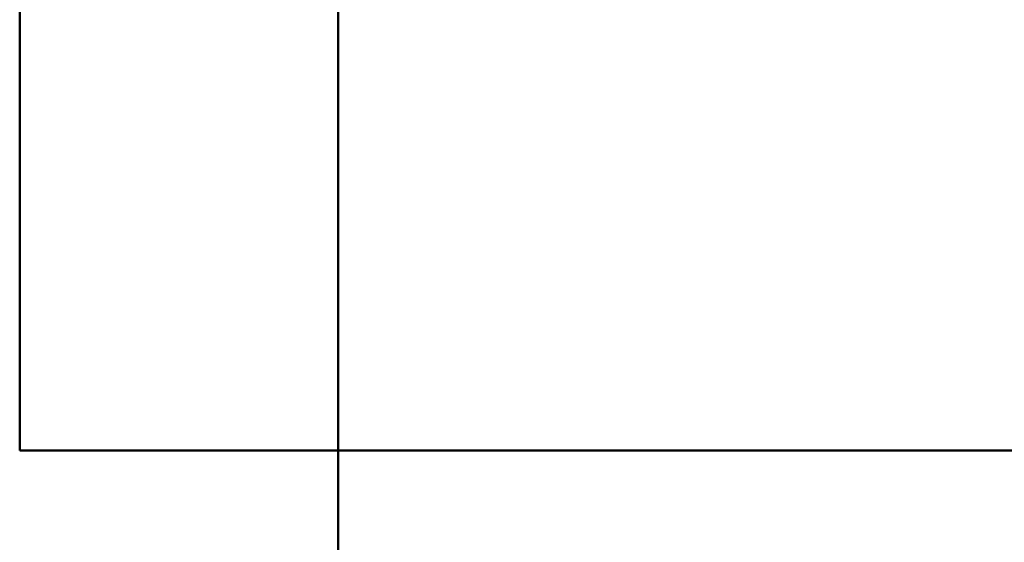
# Model space of a CAD drawing. Header units: millimetres. Extents: x -852 to 852, y -1321 to 592.
# Tile 3 of 256: x -705 to -659, y -494 to -470. Entities that reach past the tile are written whole.
import ezdxf

# ---------------------------------------------------------------- set-up
doc = ezdxf.new("R2010")
doc.units = ezdxf.units.MM
doc.layers.add('A-GENM', color=13, linetype='Continuous', lineweight=40)

# ---------------------------------------------------------------- blocks, each defined once
blk = doc.blocks.new('Nexa Toit - 1000-768948-Vignette 3D')
at = {"layer": 'A-GENM'}
mesh = blk.add_polyface(dxfattribs=at)
corners = [(705, 490, 34), (-705, 490, 34), (-705, -490, 34), (705, -490, 34)]
mesh.append_faces([[corners[k] for k in face] for face in [(3, 0, 1, 2)]])
mesh = blk.add_polyface(dxfattribs=at)
corners = [(705, 490), (705, -490), (-705, -490), (-705, 490)]
mesh.append_faces([[corners[k] for k in face] for face in [(2, 3, 0, 1)]])
mesh = blk.add_polyface(dxfattribs=at)
corners = [(-705, -490, 34), (-705, 490, 34), (-705, 490), (-705, -490)]
mesh.append_faces([[corners[k] for k in face] for face in [(0, 1, 2, 3)]])
mesh = blk.add_polyface(dxfattribs=at)
corners = [(705, -490, 34), (-705, -490, 34), (-705, -490), (705, -490)]
mesh.append_faces([[corners[k] for k in face] for face in [(0, 1, 2, 3)]])
blk = doc.blocks.new('Maintenance r21 - Maintenance r21-769076-Vignette 3D')
at = {"layer": 'A-GENM', "transparency": 33554471}
mesh = blk.add_polyface(dxfattribs=at)
corners = [(-690, 549, 866), (690, 549, 866), (690, 549), (-690, 549)]
mesh.append_faces([[corners[k] for k in face] for face in [(0, 1, 2, 3)]])
mesh = blk.add_polyface(dxfattribs=at)
corners = [(690, 549, 866), (690, -549, 866), (690, -549), (690, 549)]
mesh.append_faces([[corners[k] for k in face] for face in [(0, 1, 2, 3)]])
mesh = blk.add_polyface(dxfattribs=at)
corners = [(690, -549, 866), (-690, -549, 866), (-690, -549), (690, -549)]
mesh.append_faces([[corners[k] for k in face] for face in [(0, 1, 2, 3)]])

msp = doc.modelspace()

# ---------------------------------------------------------------- block references
at = {"layer": 'A-GENM'}
msp.add_blockref('Nexa Toit - 1000-768948-Vignette 3D', (0, 0, 1098.372), dxfattribs=at)
at = {"layer": 'A-GENM', "transparency": 33554471, "extrusion": (0, -1, 0), "rotation": 180}
msp.add_blockref('Maintenance r21 - Maintenance r21-769076-Vignette 3D', (0, 549, 455), dxfattribs=at)

doc.saveas('drawing.dxf')
